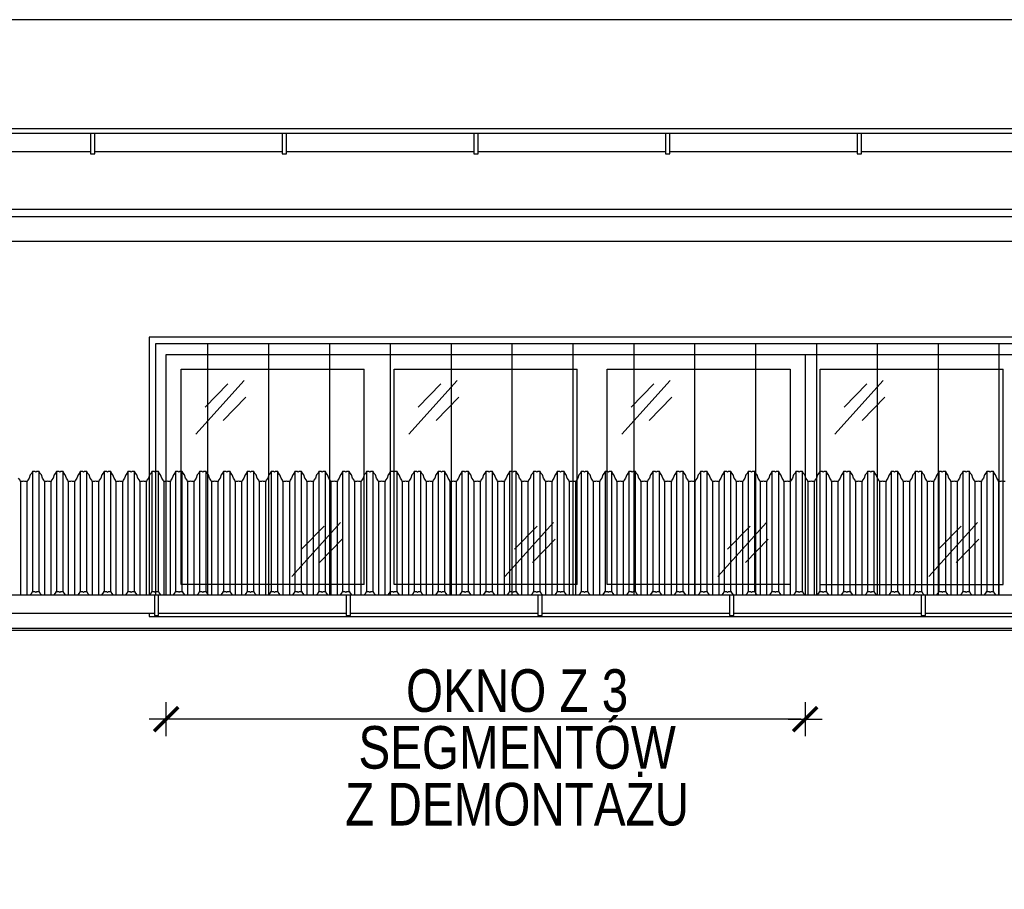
# Model space of a CAD drawing. Header units: millimetres. Extents: x 59331 to 112314, y -16110 to 34390.
# Tile 71 of 198: x 80322 to 80784, y -2291 to -1883. Entities that reach past the tile are written whole.
import ezdxf

# ---------------------------------------------------------------- set-up
doc = ezdxf.new("R2010")
doc.units = ezdxf.units.MM
doc.set_wipeout_variables(frame=1)
doc.layers.get('DEFPOINTS').update_dxf_attribs({"lineweight": 9})
for name, color, linetype in [('_HSA_OPIS', 43, 'Continuous'), ('_HSA_STOLARKA_ZEWNĘTRZNA', 132, 'Continuous'), ('_HSA_WIDOKOWE', 1, 'Continuous'), ('_HSA_WIDOKOWE_CIENKIE', 8, 'Continuous'), ('_HSA_ŚCIANY_CIENKIE', 2, 'Continuous'), ('_HSA_ŚCIANY_DZIAŁOWE', 6, 'Continuous')]:
    doc.layers.add(name, color=color, linetype=linetype)
doc.styles.add('ARIAL_100', font='Arial.ttf', dxfattribs={"width": 0.8, "height": 20})
doc.dimstyles.new('WYM_WEWN_100', dxfattribs={"dimtxt": 20, "dimasz": 2, "dimexe": 10, "dimexo": 0, "dimgap": 4, "dimtad": 1, "dimdec": 1, "dimrnd": 0.1, "dimtxsty": 'ARIAL_100', "dimblk": 'Wym-03', "dimcen": 0, "dimdle": 10, "dimse1": 1, "dimse2": 1, "dimclrt": 256, "dimazin": 2, "dimtfac": 1, "dimtdec": 1, "dimtix": 1, "dimtmove": 2, "dimatfit": 0, "dimfxl": 1, "dimtolj": 1, "dimtzin": 0, "dimarcsym": 0})

# ---------------------------------------------------------------- blocks, each defined once
blk = doc.blocks.new('A$C130780f7')
blk.add_wipeout([(-1200, 0), (-1200, -115), (-600, -115), (-600, 0)])
for p, q in [((-1193, -108), (-1193, -7)), ((-1193, -7), (-1107, -7)), ((-1107, -108), (-1107, -7)), ((-1193, -108), (-1107, -108))]:
    blk.add_line(p, q)
at = {"ltscale": 10}
blk.add_lwpolyline([(-1200, 0), (-600, 0), (-600, -115), (-1200, -115)], close=True, dxfattribs=at)
at = {"layer": '_HSA_WIDOKOWE_CIENKIE', "color": 9}
for points in [[(-1186.13, -37.49), (-1163.33, -12.27)], [(-1181.65, -24.77), (-1171.02, -13.86)], [(-1173.26, -31.01), (-1162.63, -20.1)], [(-1141.95, -104.21), (-1119.14, -78.99)], [(-1137.47, -91.49), (-1126.84, -80.58)], [(-1129.07, -97.73), (-1118.44, -86.82)]]:
    blk.add_lwpolyline(points, dxfattribs=at)
blk.add_wipeout([(-1500, 0), (-1500, -115), (-1200, -115), (-1200, 0)])
for p, q in [((-1407, -108), (-1407, -7)), ((-1393, -108), (-1393, -7)), ((-1307, -108), (-1307, -7)), ((-1293, -108), (-1293, -7))]:
    blk.add_line(p, q)
at = {"ltscale": 10}
blk.add_lwpolyline([(-1500, 0), (-1200, 0), (-1200, -115), (-1500, -115)], close=True, dxfattribs=at)
for points in [[(-1407, -108), (-1493, -108), (-1493, -7), (-1407, -7)], [(-1393, -7), (-1307, -7)], [(-1293, -7), (-1207, -7), (-1207, -108), (-1293, -108)], [(-1307, -108), (-1393, -108)]]:
    blk.add_lwpolyline(points, dxfattribs=at)
at = {"layer": '_HSA_WIDOKOWE_CIENKIE', "color": 9}
for points in [[(-1486.13, -37.49), (-1463.33, -12.27)], [(-1481.65, -24.77), (-1471.02, -13.86)], [(-1386.13, -37.49), (-1363.33, -12.27)], [(-1381.65, -24.77), (-1371.02, -13.86)], [(-1286.13, -37.49), (-1263.33, -12.27)], [(-1281.65, -24.77), (-1271.02, -13.86)], [(-1473.26, -31.01), (-1462.63, -20.1)], [(-1373.26, -31.01), (-1362.63, -20.1)], [(-1273.26, -31.01), (-1262.63, -20.1)], [(-1440.95, -104.21), (-1418.14, -78.99)], [(-1436.47, -91.49), (-1425.84, -80.58)], [(-1340.95, -104.21), (-1318.14, -78.99)], [(-1336.47, -91.49), (-1325.84, -80.58)], [(-1240.95, -104.21), (-1218.14, -78.99)], [(-1236.47, -91.49), (-1225.84, -80.58)], [(-1428.07, -97.73), (-1417.44, -86.82)], [(-1328.07, -97.73), (-1317.44, -86.82)], [(-1228.07, -97.73), (-1217.44, -86.82)]]:
    blk.add_lwpolyline(points, dxfattribs=at)
blk = doc.blocks.new('A$C45100550')
at = {"transparency": 33554687}
h = blk.add_hatch(dxfattribs=at)
h.set_pattern_fill('ANSI31', color=256, scale=9, angle=45)
h.set_pattern_definition([(90, (-1200.25, -128), (-28.575, 0), [])])
h.paths.add_polyline_path([(-3, -3), (-1513, -3), (-1513, -128), (-3, -128)])
for points in [[(0, 0), (-1516, 0), (-1516, -131), (0, -131)], [(-3, -3), (-1513, -3), (-1513, -128), (-3, -128)]]:
    blk.add_lwpolyline(points, close=True)
blk = doc.blocks.new('*U61')
blk.add_wipeout([(0, 8.5), (0, 0), (10264, 0), (10264, 8.5)])
for p, q in [((10264, 8.5), (0, 8.5)), ((10264, 0), (0, 0))]:
    blk.add_line(p, q)
for points in [[(3879.47, -1), (3881.47, -1), (3881.47, 8.5), (3879.47, 8.5)], [(3969.47, -1), (3971.47, -1), (3971.47, 8.5), (3969.47, 8.5)], [(4059.47, -1), (4061.47, -1), (4061.47, 8.5), (4059.47, 8.5)], [(4149.47, -1), (4151.47, -1), (4151.47, 8.5), (4149.47, 8.5)], [(4239.47, -1), (4241.47, -1), (4241.47, 8.5), (4239.47, 8.5)]]:
    blk.add_wipeout(points)
for points in [[(3879.47, -1), (3881.47, -1), (3881.47, 8.5), (3879.47, 8.5)], [(3969.47, -1), (3971.47, -1), (3971.47, 8.5), (3969.47, 8.5)], [(4059.47, -1), (4061.47, -1), (4061.47, 8.5), (4059.47, 8.5)], [(4149.47, -1), (4151.47, -1), (4151.47, 8.5), (4149.47, 8.5)], [(4239.47, -1), (4241.47, -1), (4241.47, 8.5), (4239.47, 8.5)]]:
    blk.add_lwpolyline(points, close=True)
blk = doc.blocks.new('DASZEK')
at = {"color": 7, "true_color": 0xfffffe, "transparency": 33554687}
blk.add_line((4100.81, 63.41), (4100.81, 7.03), dxfattribs=at)
for points in [[(4350.32, 63.41), (4349.21, 63.41), (4348.75, 63.7), (4348.29, 63.41), (4347.18, 63.41), (4346.97, 64.11), (4346.28, 65.07), (4345.75, 66.6), (4345.07, 67.44), (4344.72, 68.18), (4343.61, 68.18), (4343.15, 67.88), (4342.69, 68.18), (4341.58, 68.18), (4341.23, 67.44), (4340.55, 66.6), (4340.02, 65.07), (4339.33, 64.11), (4339.12, 63.41), (4338.01, 63.41), (4337.55, 63.7), (4337.09, 63.41), (4335.98, 63.41), (4335.77, 64.11), (4335.08, 65.07), (4334.55, 66.6), (4333.87, 67.44), (4333.52, 68.18), (4332.41, 68.18), (4331.95, 67.88), (4331.49, 68.18), (4330.38, 68.18), (4330.03, 67.44), (4329.35, 66.6), (4328.82, 65.07), (4328.13, 64.11), (4327.92, 63.41), (4326.81, 63.41), (4326.35, 63.7), (4325.89, 63.41), (4324.78, 63.41), (4324.57, 64.11), (4323.88, 65.07), (4323.35, 66.6), (4322.67, 67.44), (4322.32, 68.18), (4321.21, 68.18), (4320.75, 67.88), (4320.29, 68.18), (4319.18, 68.18), (4318.83, 67.44), (4318.15, 66.6), (4317.62, 65.07), (4316.93, 64.11), (4316.73, 63.41), (4315.61, 63.41), (4315.15, 63.7), (4314.7, 63.41), (4313.58, 63.41), (4313.37, 64.11), (4312.68, 65.07), (4312.16, 66.6), (4311.48, 67.44), (4311.13, 68.18), (4310.01, 68.18), (4309.55, 67.88), (4309.1, 68.18), (4307.98, 68.18), (4307.63, 67.44), (4306.95, 66.6), (4306.42, 65.07), (4305.73, 64.11), (4305.53, 63.41), (4304.41, 63.41), (4303.96, 63.7), (4303.5, 63.41), (4302.38, 63.41), (4302.18, 64.11), (4301.49, 65.07), (4300.96, 66.6), (4300.28, 67.44), (4299.93, 68.18), (4298.81, 68.18), (4298.36, 67.88), (4297.9, 68.18), (4296.78, 68.18), (4296.43, 67.44), (4295.75, 66.6), (4295.23, 65.07), (4294.54, 64.11), (4294.33, 63.41), (4293.21, 63.41), (4292.76, 63.7), (4292.3, 63.41), (4291.18, 63.41), (4290.98, 64.11), (4290.29, 65.07), (4289.76, 66.6), (4289.08, 67.44), (4288.73, 68.18), (4287.62, 68.18), (4287.16, 67.88), (4286.7, 68.18), (4285.59, 68.18), (4285.24, 67.44), (4284.56, 66.6), (4284.03, 65.07), (4283.34, 64.11), (4283.13, 63.41), (4282.02, 63.41), (4281.56, 63.7), (4281.1, 63.41), (4279.99, 63.41), (4279.78, 64.11), (4279.09, 65.07), (4278.56, 66.6), (4277.88, 67.44), (4277.53, 68.18), (4276.42, 68.18), (4275.96, 67.88), (4275.5, 68.18), (4274.39, 68.18), (4274.04, 67.44), (4273.36, 66.6), (4272.83, 65.07), (4272.14, 64.11), (4271.93, 63.41), (4270.82, 63.41), (4270.36, 63.7), (4269.9, 63.41), (4268.79, 63.41), (4268.58, 64.11), (4267.89, 65.07), (4267.36, 66.6), (4266.68, 67.44), (4266.33, 68.18), (4265.22, 68.18), (4264.76, 67.88), (4264.3, 68.18), (4263.19, 68.18), (4262.84, 67.44), (4262.16, 66.6), (4261.63, 65.07), (4260.94, 64.11), (4260.73, 63.41), (4259.62, 63.41), (4259.16, 63.7), (4258.7, 63.41), (4257.59, 63.41), (4257.38, 64.11), (4256.69, 65.07), (4256.16, 66.6), (4255.48, 67.44), (4255.13, 68.18), (4254.02, 68.18), (4253.56, 67.88), (4253.1, 68.18), (4251.99, 68.18), (4251.64, 67.44), (4250.96, 66.6), (4250.43, 65.07), (4249.74, 64.11), (4249.54, 63.41), (4248.42, 63.41), (4247.96, 63.7), (4247.51, 63.41), (4246.39, 63.41), (4246.18, 64.11), (4245.49, 65.07), (4244.97, 66.6), (4244.29, 67.44), (4243.94, 68.18), (4242.82, 68.18), (4242.36, 67.88), (4241.91, 68.18), (4240.79, 68.18), (4240.44, 67.44), (4239.76, 66.6), (4239.23, 65.07), (4238.54, 64.11), (4238.34, 63.41), (4237.22, 63.41), (4236.77, 63.7), (4236.31, 63.41), (4235.19, 63.41), (4234.99, 64.11), (4234.3, 65.07), (4233.77, 66.6), (4233.09, 67.44), (4232.74, 68.18), (4231.62, 68.18), (4231.17, 67.88), (4230.71, 68.18), (4229.59, 68.18), (4229.24, 67.44), (4228.56, 66.6), (4228.04, 65.07), (4227.35, 64.11), (4227.14, 63.41), (4226.02, 63.41), (4225.57, 63.7), (4225.11, 63.41), (4223.99, 63.41), (4223.79, 64.11), (4223.1, 65.07), (4222.57, 66.6), (4221.89, 67.44), (4221.54, 68.18), (4220.43, 68.18), (4219.97, 67.88), (4219.51, 68.18), (4218.4, 68.18), (4218.05, 67.44), (4217.37, 66.6), (4216.84, 65.07), (4216.15, 64.11), (4215.94, 63.41), (4214.83, 63.41), (4214.37, 63.7), (4213.91, 63.41), (4212.8, 63.41), (4212.59, 64.11), (4211.9, 65.07), (4211.37, 66.6), (4210.69, 67.44), (4210.34, 68.18), (4209.23, 68.18), (4208.77, 67.88), (4208.31, 68.18), (4207.2, 68.18), (4206.85, 67.44), (4206.17, 66.6), (4205.64, 65.07), (4204.95, 64.11), (4204.74, 63.41), (4203.63, 63.41), (4203.17, 63.7), (4202.71, 63.41), (4201.6, 63.41), (4201.39, 64.11), (4200.7, 65.07), (4200.17, 66.6), (4199.49, 67.44), (4199.14, 68.18), (4198.03, 68.18), (4197.57, 67.88), (4197.11, 68.18), (4196, 68.18), (4195.65, 67.44), (4194.97, 66.6), (4194.44, 65.07), (4193.75, 64.11), (4193.54, 63.41), (4192.43, 63.41), (4191.97, 63.7), (4191.51, 63.41), (4190.4, 63.41), (4190.19, 64.11), (4189.5, 65.07), (4188.97, 66.6), (4188.29, 67.44), (4187.94, 68.18), (4186.83, 68.18), (4186.37, 67.88), (4185.91, 68.18), (4184.8, 68.18), (4184.45, 67.44), (4183.77, 66.6), (4183.24, 65.07), (4182.55, 64.11), (4182.35, 63.41), (4181.23, 63.41), (4180.77, 63.7), (4180.32, 63.41), (4179.2, 63.41), (4178.99, 64.11), (4178.3, 65.07), (4177.78, 66.6), (4177.1, 67.44), (4176.75, 68.18), (4175.63, 68.18), (4175.17, 67.88), (4174.72, 68.18), (4173.6, 68.18), (4173.25, 67.44), (4172.57, 66.6), (4172.04, 65.07), (4171.35, 64.11), (4171.15, 63.41), (4170.03, 63.41), (4169.58, 63.7), (4169.12, 63.41), (4168, 63.41), (4167.8, 64.11), (4167.11, 65.07), (4166.58, 66.6), (4165.9, 67.44), (4165.55, 68.18), (4164.43, 68.18), (4163.98, 67.88), (4163.52, 68.18), (4162.4, 68.18), (4162.05, 67.44), (4161.37, 66.6), (4160.85, 65.07), (4160.16, 64.11), (4159.95, 63.41), (4158.83, 63.41), (4158.38, 63.7), (4157.92, 63.41), (4156.8, 63.41), (4156.6, 64.11), (4155.91, 65.07), (4155.38, 66.6), (4154.7, 67.44), (4154.35, 68.18), (4153.24, 68.18), (4152.78, 67.88), (4152.32, 68.18), (4151.21, 68.18), (4150.86, 67.44), (4150.18, 66.6), (4149.65, 65.07), (4148.96, 64.11), (4148.75, 63.41), (4147.64, 63.41), (4147.18, 63.7), (4146.72, 63.41), (4145.61, 63.41), (4145.4, 64.11), (4144.71, 65.07), (4144.18, 66.6), (4143.5, 67.44), (4143.15, 68.18), (4142.04, 68.18), (4141.58, 67.88), (4141.12, 68.18), (4140.01, 68.18), (4139.66, 67.44), (4138.98, 66.6), (4138.45, 65.07), (4137.76, 64.11), (4137.55, 63.41), (4136.44, 63.41), (4135.98, 63.7), (4135.52, 63.41), (4134.41, 63.41), (4134.2, 64.11), (4133.51, 65.07), (4132.98, 66.6), (4132.3, 67.44), (4131.95, 68.18), (4130.84, 68.18), (4130.38, 67.88), (4129.92, 68.18), (4128.81, 68.18), (4128.46, 67.44), (4127.78, 66.6), (4127.25, 65.07), (4126.56, 64.11), (4126.35, 63.41), (4125.24, 63.41), (4124.78, 63.7), (4124.32, 63.41), (4123.21, 63.41), (4123, 64.11), (4122.31, 65.07), (4121.78, 66.6), (4121.1, 67.44), (4120.75, 68.18), (4119.64, 68.18), (4119.18, 67.88), (4118.72, 68.18), (4117.61, 68.18), (4117.26, 67.44), (4116.58, 66.6), (4116.05, 65.07), (4115.36, 64.11), (4115.16, 63.41), (4114.04, 63.41), (4113.58, 63.7), (4113.13, 63.41), (4112.01, 63.41), (4111.8, 64.11), (4111.11, 65.07), (4110.59, 66.6), (4109.91, 67.44), (4109.56, 68.18), (4108.44, 68.18), (4107.98, 67.88), (4107.53, 68.18), (4106.41, 68.18), (4106.06, 67.44), (4105.38, 66.6), (4104.85, 65.07), (4104.16, 64.11), (4103.96, 63.41), (4102.84, 63.41), (4102.39, 63.7), (4101.93, 63.41), (4100.81, 63.41), (4100.61, 64.11), (4099.92, 65.07), (4099.39, 66.6), (4098.71, 67.44), (4098.36, 68.18), (4097.24, 68.18), (4096.79, 67.88), (4096.33, 68.18), (4095.21, 68.18), (4094.86, 67.44), (4094.18, 66.6), (4093.66, 65.07), (4092.97, 64.11), (4092.76, 63.41), (4091.64, 63.41), (4091.19, 63.7), (4090.73, 63.41), (4089.61, 63.41), (4089.41, 64.11), (4088.72, 65.07), (4088.19, 66.6), (4087.51, 67.44), (4087.16, 68.18), (4086.05, 68.18), (4085.59, 67.88), (4085.13, 68.18), (4084.02, 68.18), (4083.67, 67.44), (4082.99, 66.6), (4082.46, 65.07), (4081.77, 64.11), (4081.56, 63.41), (4080.45, 63.41), (4079.99, 63.7), (4079.53, 63.41), (4078.42, 63.41), (4078.21, 64.11), (4077.52, 65.07), (4076.99, 66.6), (4076.31, 67.44), (4075.96, 68.18), (4074.85, 68.18), (4074.39, 67.88), (4073.93, 68.18), (4072.82, 68.18), (4072.47, 67.44), (4071.79, 66.6), (4071.26, 65.07), (4070.57, 64.11), (4070.36, 63.41), (4069.25, 63.41), (4068.79, 63.7), (4068.33, 63.41), (4067.22, 63.41), (4067.01, 64.11), (4066.32, 65.07), (4065.79, 66.6), (4065.11, 67.44), (4064.76, 68.18), (4063.65, 68.18), (4063.19, 67.88), (4062.73, 68.18), (4061.62, 68.18), (4061.27, 67.44), (4060.59, 66.6), (4060.06, 65.07), (4059.37, 64.11), (4059.16, 63.41), (4058.05, 63.41), (4057.59, 63.7), (4057.13, 63.41), (4056.02, 63.41), (4055.81, 64.11), (4055.12, 65.07), (4054.59, 66.6), (4053.91, 67.44), (4053.56, 68.18), (4052.45, 68.18), (4051.99, 67.88), (4051.53, 68.18), (4050.42, 68.18), (4050.07, 67.44), (4049.39, 66.6), (4048.86, 65.07), (4048.17, 64.11), (4047.97, 63.41), (4046.85, 63.41), (4046.39, 63.7), (4045.94, 63.41), (4044.82, 63.41), (4044.61, 64.11), (4043.92, 65.07), (4043.4, 66.6), (4042.72, 67.44), (4042.37, 68.18), (4041.25, 68.18), (4040.79, 67.88), (4040.34, 68.18), (4039.22, 68.18), (4038.87, 67.44), (4038.19, 66.6), (4037.66, 65.07), (4036.97, 64.11), (4036.77, 63.41), (4035.65, 63.41), (4035.2, 63.7), (4034.74, 63.41), (4033.62, 63.41), (4033.42, 64.11), (4032.73, 65.07), (4032.2, 66.6), (4031.52, 67.44), (4031.17, 68.18), (4030.05, 68.18), (4029.6, 67.88), (4029.14, 68.18), (4028.02, 68.18), (4027.67, 67.44), (4026.99, 66.6), (4026.47, 65.07), (4025.78, 64.11), (4025.57, 63.41), (4024.46, 63.41), (4024, 63.7), (4023.54, 63.41), (4022.42, 63.41), (4022.22, 64.11), (4021.53, 65.07), (4021, 66.6), (4020.32, 67.44), (4019.97, 68.18), (4018.86, 68.18), (4018.4, 67.88), (4017.94, 68.18), (4016.83, 68.18), (4016.48, 67.44), (4015.8, 66.6), (4015.27, 65.07), (4014.58, 64.11), (4014.37, 63.41), (4013.26, 63.41), (4012.8, 63.7), (4012.34, 63.41), (4011.23, 63.41), (4011.02, 64.11), (4010.33, 65.07), (4009.8, 66.6), (4009.12, 67.44), (4008.77, 68.18), (4007.66, 68.18), (4007.2, 67.88), (4006.74, 68.18), (4005.63, 68.18), (4005.28, 67.44), (4004.6, 66.6), (4004.07, 65.07), (4003.38, 64.11), (4003.17, 63.41), (4002.06, 63.41), (4001.6, 63.7), (4001.14, 63.41), (4000.03, 63.41), (3999.82, 64.11), (3999.13, 65.07), (3998.6, 66.6), (3997.92, 67.44), (3997.57, 68.18), (3996.46, 68.18), (3996, 67.88), (3995.54, 68.18), (3994.43, 68.18), (3994.08, 67.44), (3993.4, 66.6), (3992.87, 65.07), (3992.18, 64.11), (3991.97, 63.41), (3990.86, 63.41), (3990.4, 63.7), (3989.94, 63.41), (3988.83, 63.41), (3988.62, 64.11), (3987.93, 65.07), (3987.4, 66.6), (3986.72, 67.44), (3986.37, 68.18), (3985.26, 68.18), (3984.8, 67.88), (3984.34, 68.18), (3983.23, 68.18), (3982.88, 67.44), (3982.2, 66.6), (3981.67, 65.07), (3980.98, 64.11), (3980.78, 63.41), (3979.66, 63.41), (3979.2, 63.7), (3978.75, 63.41), (3977.63, 63.41), (3977.42, 64.11), (3976.73, 65.07), (3976.21, 66.6), (3975.53, 67.44), (3975.18, 68.18), (3974.06, 68.18), (3973.6, 67.88), (3973.15, 68.18), (3972.03, 68.18), (3971.68, 67.44), (3971, 66.6), (3970.47, 65.07), (3969.78, 64.11), (3969.58, 63.41), (3968.46, 63.41), (3968.01, 63.7), (3967.55, 63.41), (3966.43, 63.41), (3966.23, 64.11), (3965.54, 65.07), (3965.01, 66.6), (3964.33, 67.44), (3963.98, 68.18), (3962.86, 68.18), (3962.41, 67.88), (3961.95, 68.18), (3960.83, 68.18), (3960.48, 67.44), (3959.8, 66.6), (3959.28, 65.07), (3958.59, 64.11), (3958.38, 63.41), (3957.27, 63.41), (3956.81, 63.7), (3956.35, 63.41), (3955.23, 63.41), (3955.03, 64.11), (3954.34, 65.07), (3953.81, 66.6), (3953.13, 67.44), (3952.78, 68.18), (3951.67, 68.18), (3951.21, 67.88), (3950.75, 68.18), (3949.64, 68.18), (3949.29, 67.44), (3948.61, 66.6), (3948.08, 65.07), (3947.39, 64.11), (3947.18, 63.41), (3946.07, 63.41), (3945.61, 63.7), (3945.15, 63.41), (3944.04, 63.41), (3943.83, 64.11), (3943.14, 65.07), (3942.61, 66.6), (3941.93, 67.44), (3941.58, 68.18), (3940.47, 68.18), (3940.01, 67.88), (3939.55, 68.18), (3938.44, 68.18), (3938.09, 67.44), (3937.41, 66.6), (3936.88, 65.07), (3936.19, 64.11), (3935.98, 63.41), (3934.87, 63.41), (3934.41, 63.7), (3933.95, 63.41), (3932.84, 63.41), (3932.63, 64.11), (3931.94, 65.07), (3931.41, 66.6), (3930.73, 67.44), (3930.38, 68.18), (3929.27, 68.18), (3928.81, 67.88), (3928.35, 68.18), (3927.24, 68.18), (3926.89, 67.44), (3926.21, 66.6), (3925.68, 65.07), (3924.99, 64.11), (3924.78, 63.41), (3923.67, 63.41), (3923.21, 63.7), (3922.75, 63.41), (3921.64, 63.41), (3921.43, 64.11), (3920.74, 65.07), (3920.21, 66.6), (3919.53, 67.44), (3919.18, 68.18), (3918.07, 68.18), (3917.61, 67.88), (3917.15, 68.18), (3916.04, 68.18), (3915.69, 67.44), (3915.01, 66.6), (3914.48, 65.07), (3913.79, 64.11), (3913.59, 63.41), (3912.47, 63.41), (3912.01, 63.7), (3911.56, 63.41), (3910.44, 63.41), (3910.23, 64.11), (3909.54, 65.07), (3909.02, 66.6), (3908.34, 67.44), (3907.99, 68.18), (3906.87, 68.18), (3906.41, 67.88), (3905.96, 68.18), (3904.84, 68.18), (3904.49, 67.44), (3903.81, 66.6), (3903.28, 65.07), (3902.59, 64.11), (3902.39, 63.41), (3901.27, 63.41), (3900.82, 63.7), (3900.36, 63.41), (3899.24, 63.41), (3899.04, 64.11), (3898.35, 65.07), (3897.82, 66.6), (3897.14, 67.44), (3896.79, 68.18), (3895.67, 68.18), (3895.22, 67.88), (3894.76, 68.18), (3893.64, 68.18), (3893.29, 67.44), (3892.61, 66.6), (3892.09, 65.07), (3891.4, 64.11), (3891.19, 63.41), (3890.08, 63.41), (3889.62, 63.7), (3889.16, 63.41), (3888.04, 63.41), (3887.84, 64.11), (3887.15, 65.07)], [(3887.15, 8.69), (3887.84, 7.73), (3888.04, 7.03), (3889.16, 7.03), (3889.62, 7.32), (3890.08, 7.03), (3891.19, 7.03), (3891.4, 7.73), (3892.09, 8.69), (3892.61, 10.22), (3893.29, 11.06), (3893.64, 11.8), (3894.76, 11.8), (3895.22, 11.5), (3895.67, 11.8), (3896.79, 11.8), (3897.14, 11.06), (3897.82, 10.22), (3898.35, 8.69), (3899.04, 7.73), (3899.24, 7.03), (3900.36, 7.03), (3900.82, 7.32), (3901.27, 7.03), (3902.39, 7.03), (3902.59, 7.73), (3903.28, 8.69), (3903.81, 10.22), (3904.49, 11.06), (3904.84, 11.8), (3905.96, 11.8), (3906.41, 11.5), (3906.87, 11.8), (3907.99, 11.8), (3908.34, 11.06), (3909.02, 10.22), (3909.54, 8.69), (3910.23, 7.73), (3910.44, 7.03), (3911.56, 7.03), (3912.01, 7.32), (3912.47, 7.03), (3913.59, 7.03), (3913.79, 7.73), (3914.48, 8.69), (3915.01, 10.22), (3915.69, 11.06), (3916.04, 11.8), (3917.15, 11.8), (3917.61, 11.5), (3918.07, 11.8), (3919.18, 11.8), (3919.53, 11.06), (3920.21, 10.22), (3920.74, 8.69), (3921.43, 7.73), (3921.64, 7.03), (3922.75, 7.03), (3923.21, 7.32), (3923.67, 7.03), (3924.78, 7.03), (3924.99, 7.73), (3925.68, 8.69), (3926.21, 10.22), (3926.89, 11.06), (3927.24, 11.8), (3928.35, 11.8), (3928.81, 11.5), (3929.27, 11.8), (3930.38, 11.8), (3930.73, 11.06), (3931.41, 10.22), (3931.94, 8.69), (3932.63, 7.73), (3932.84, 7.03), (3933.95, 7.03), (3934.41, 7.32), (3934.87, 7.03), (3935.98, 7.03), (3936.19, 7.73), (3936.88, 8.69), (3937.41, 10.22), (3938.09, 11.06), (3938.44, 11.8), (3939.55, 11.8), (3940.01, 11.5), (3940.47, 11.8), (3941.58, 11.8), (3941.93, 11.06), (3942.61, 10.22), (3943.14, 8.69), (3943.83, 7.73), (3944.04, 7.03), (3945.15, 7.03), (3945.61, 7.32), (3946.07, 7.03), (3947.18, 7.03), (3947.39, 7.73), (3948.08, 8.69), (3948.61, 10.22), (3949.29, 11.06), (3949.64, 11.8), (3950.75, 11.8), (3951.21, 11.5), (3951.67, 11.8), (3952.78, 11.8), (3953.13, 11.06), (3953.81, 10.22), (3954.34, 8.69), (3955.03, 7.73), (3955.23, 7.03), (3956.35, 7.03), (3956.81, 7.32), (3957.27, 7.03), (3958.38, 7.03), (3958.59, 7.73), (3959.28, 8.69), (3959.8, 10.22), (3960.48, 11.06), (3960.83, 11.8), (3961.95, 11.8), (3962.41, 11.5), (3962.86, 11.8), (3963.98, 11.8), (3964.33, 11.06), (3965.01, 10.22), (3965.54, 8.69), (3966.23, 7.73), (3966.43, 7.03), (3967.55, 7.03), (3968.01, 7.32), (3968.46, 7.03), (3969.58, 7.03), (3969.78, 7.73), (3970.47, 8.69), (3971, 10.22), (3971.68, 11.06), (3972.03, 11.8), (3973.15, 11.8), (3973.6, 11.5), (3974.06, 11.8), (3975.18, 11.8), (3975.53, 11.06), (3976.21, 10.22), (3976.73, 8.69), (3977.42, 7.73), (3977.63, 7.03), (3978.75, 7.03), (3979.2, 7.32), (3979.66, 7.03), (3980.78, 7.03), (3980.98, 7.73), (3981.67, 8.69), (3982.2, 10.22), (3982.88, 11.06), (3983.23, 11.8), (3984.34, 11.8), (3984.8, 11.5), (3985.26, 11.8), (3986.37, 11.8), (3986.72, 11.06), (3987.4, 10.22), (3987.93, 8.69), (3988.62, 7.73), (3988.83, 7.03), (3989.94, 7.03), (3990.4, 7.32), (3990.86, 7.03), (3991.97, 7.03), (3992.18, 7.73), (3992.87, 8.69), (3993.4, 10.22), (3994.08, 11.06), (3994.43, 11.8), (3995.54, 11.8), (3996, 11.5), (3996.46, 11.8), (3997.57, 11.8), (3997.92, 11.06), (3998.6, 10.22), (3999.13, 8.69), (3999.82, 7.73), (4000.03, 7.03), (4001.14, 7.03), (4001.6, 7.32), (4002.06, 7.03), (4003.17, 7.03), (4003.38, 7.73), (4004.07, 8.69), (4004.6, 10.22), (4005.28, 11.06), (4005.63, 11.8), (4006.74, 11.8), (4007.2, 11.5), (4007.66, 11.8), (4008.77, 11.8), (4009.12, 11.06), (4009.8, 10.22), (4010.33, 8.69), (4011.02, 7.73), (4011.23, 7.03), (4012.34, 7.03), (4012.8, 7.32), (4013.26, 7.03), (4014.37, 7.03), (4014.58, 7.73), (4015.27, 8.69), (4015.8, 10.22), (4016.48, 11.06), (4016.83, 11.8), (4017.94, 11.8), (4018.4, 11.5), (4018.86, 11.8), (4019.97, 11.8), (4020.32, 11.06), (4021, 10.22), (4021.53, 8.69), (4022.22, 7.73), (4022.42, 7.03), (4023.54, 7.03), (4024, 7.32), (4024.46, 7.03), (4025.57, 7.03), (4025.78, 7.73), (4026.47, 8.69), (4026.99, 10.22), (4027.67, 11.06), (4028.02, 11.8), (4029.14, 11.8), (4029.6, 11.5), (4030.05, 11.8), (4031.17, 11.8), (4031.52, 11.06), (4032.2, 10.22), (4032.73, 8.69), (4033.42, 7.73), (4033.62, 7.03), (4034.74, 7.03), (4035.2, 7.32), (4035.65, 7.03), (4036.77, 7.03), (4036.97, 7.73), (4037.66, 8.69), (4038.19, 10.22), (4038.87, 11.06), (4039.22, 11.8), (4040.34, 11.8), (4040.79, 11.5), (4041.25, 11.8), (4042.37, 11.8), (4042.72, 11.06), (4043.4, 10.22), (4043.92, 8.69), (4044.61, 7.73), (4044.82, 7.03), (4045.94, 7.03), (4046.39, 7.32), (4046.85, 7.03), (4047.97, 7.03), (4048.17, 7.73), (4048.86, 8.69), (4049.39, 10.22), (4050.07, 11.06), (4050.42, 11.8), (4051.53, 11.8), (4051.99, 11.5), (4052.45, 11.8), (4053.56, 11.8), (4053.91, 11.06), (4054.59, 10.22), (4055.12, 8.69), (4055.81, 7.73), (4056.02, 7.03), (4057.13, 7.03), (4057.59, 7.32), (4058.05, 7.03), (4059.16, 7.03), (4059.37, 7.73), (4060.06, 8.69), (4060.59, 10.22), (4061.27, 11.06), (4061.62, 11.8), (4062.73, 11.8), (4063.19, 11.5), (4063.65, 11.8), (4064.76, 11.8), (4065.11, 11.06), (4065.79, 10.22), (4066.32, 8.69), (4067.01, 7.73), (4067.22, 7.03), (4068.33, 7.03), (4068.79, 7.32), (4069.25, 7.03), (4070.36, 7.03), (4070.57, 7.73), (4071.26, 8.69), (4071.79, 10.22), (4072.47, 11.06), (4072.82, 11.8), (4073.93, 11.8), (4074.39, 11.5), (4074.85, 11.8), (4075.96, 11.8), (4076.31, 11.06), (4076.99, 10.22), (4077.52, 8.69), (4078.21, 7.73), (4078.42, 7.03), (4079.53, 7.03), (4079.99, 7.32), (4080.45, 7.03), (4081.56, 7.03), (4081.77, 7.73), (4082.46, 8.69), (4082.99, 10.22), (4083.67, 11.06), (4084.02, 11.8), (4085.13, 11.8), (4085.59, 11.5), (4086.05, 11.8), (4087.16, 11.8), (4087.51, 11.06), (4088.19, 10.22), (4088.72, 8.69), (4089.41, 7.73), (4089.61, 7.03), (4090.73, 7.03), (4091.19, 7.32), (4091.64, 7.03), (4092.76, 7.03), (4092.97, 7.73), (4093.66, 8.69), (4094.18, 10.22), (4094.86, 11.06), (4095.21, 11.8), (4096.33, 11.8), (4096.79, 11.5), (4097.24, 11.8), (4098.36, 11.8), (4098.71, 11.06), (4099.39, 10.22), (4099.92, 8.69), (4100.61, 7.73), (4100.81, 7.03), (4101.93, 7.03), (4102.39, 7.32), (4102.84, 7.03), (4103.96, 7.03), (4104.16, 7.73), (4104.85, 8.69), (4105.38, 10.22), (4106.06, 11.06), (4106.41, 11.8), (4107.53, 11.8), (4107.98, 11.5), (4108.44, 11.8), (4109.56, 11.8), (4109.91, 11.06), (4110.59, 10.22), (4111.11, 8.69), (4111.8, 7.73), (4112.01, 7.03), (4113.13, 7.03), (4113.58, 7.32), (4114.04, 7.03), (4115.16, 7.03), (4115.36, 7.73), (4116.05, 8.69), (4116.58, 10.22), (4117.26, 11.06), (4117.61, 11.8), (4118.72, 11.8), (4119.18, 11.5), (4119.64, 11.8), (4120.75, 11.8), (4121.1, 11.06), (4121.78, 10.22), (4122.31, 8.69), (4123, 7.73), (4123.21, 7.03), (4124.32, 7.03), (4124.78, 7.32), (4125.24, 7.03), (4126.35, 7.03), (4126.56, 7.73), (4127.25, 8.69), (4127.78, 10.22), (4128.46, 11.06), (4128.81, 11.8), (4129.92, 11.8), (4130.38, 11.5), (4130.84, 11.8), (4131.95, 11.8), (4132.3, 11.06), (4132.98, 10.22), (4133.51, 8.69), (4134.2, 7.73), (4134.41, 7.03), (4135.52, 7.03), (4135.98, 7.32), (4136.44, 7.03), (4137.55, 7.03), (4137.76, 7.73), (4138.45, 8.69), (4138.98, 10.22), (4139.66, 11.06), (4140.01, 11.8), (4141.12, 11.8), (4141.58, 11.5), (4142.04, 11.8), (4143.15, 11.8), (4143.5, 11.06), (4144.18, 10.22), (4144.71, 8.69), (4145.4, 7.73), (4145.61, 7.03), (4146.72, 7.03), (4147.18, 7.32), (4147.64, 7.03), (4148.75, 7.03), (4148.96, 7.73), (4149.65, 8.69), (4150.18, 10.22), (4150.86, 11.06), (4151.21, 11.8), (4152.32, 11.8), (4152.78, 11.5), (4153.24, 11.8), (4154.35, 11.8), (4154.7, 11.06), (4155.38, 10.22), (4155.91, 8.69), (4156.6, 7.73), (4156.8, 7.03), (4157.92, 7.03), (4158.38, 7.32), (4158.83, 7.03), (4159.95, 7.03), (4160.16, 7.73), (4160.85, 8.69), (4161.37, 10.22), (4162.05, 11.06), (4162.4, 11.8), (4163.52, 11.8), (4163.98, 11.5), (4164.43, 11.8), (4165.55, 11.8), (4165.9, 11.06), (4166.58, 10.22), (4167.11, 8.69), (4167.8, 7.73), (4168, 7.03), (4169.12, 7.03), (4169.58, 7.32), (4170.03, 7.03), (4171.15, 7.03), (4171.35, 7.73), (4172.04, 8.69), (4172.57, 10.22), (4173.25, 11.06), (4173.6, 11.8), (4174.72, 11.8), (4175.17, 11.5), (4175.63, 11.8), (4176.75, 11.8), (4177.1, 11.06), (4177.78, 10.22), (4178.3, 8.69), (4178.99, 7.73), (4179.2, 7.03), (4180.32, 7.03), (4180.77, 7.32), (4181.23, 7.03), (4182.35, 7.03), (4182.55, 7.73), (4183.24, 8.69), (4183.77, 10.22), (4184.45, 11.06), (4184.8, 11.8), (4185.91, 11.8), (4186.37, 11.5), (4186.83, 11.8), (4187.94, 11.8), (4188.29, 11.06), (4188.97, 10.22), (4189.5, 8.69), (4190.19, 7.73), (4190.4, 7.03), (4191.51, 7.03), (4191.97, 7.32), (4192.43, 7.03), (4193.54, 7.03), (4193.75, 7.73), (4194.44, 8.69), (4194.97, 10.22), (4195.65, 11.06), (4196, 11.8), (4197.11, 11.8), (4197.57, 11.5), (4198.03, 11.8), (4199.14, 11.8), (4199.49, 11.06), (4200.17, 10.22), (4200.7, 8.69), (4201.39, 7.73), (4201.6, 7.03), (4202.71, 7.03), (4203.17, 7.32), (4203.63, 7.03), (4204.74, 7.03), (4204.95, 7.73), (4205.64, 8.69), (4206.17, 10.22), (4206.85, 11.06), (4207.2, 11.8), (4208.31, 11.8), (4208.77, 11.5), (4209.23, 11.8), (4210.34, 11.8), (4210.69, 11.06), (4211.37, 10.22), (4211.9, 8.69), (4212.59, 7.73), (4212.8, 7.03), (4213.91, 7.03), (4214.37, 7.32), (4214.83, 7.03), (4215.94, 7.03), (4216.15, 7.73), (4216.84, 8.69), (4217.37, 10.22), (4218.05, 11.06), (4218.4, 11.8), (4219.51, 11.8), (4219.97, 11.5), (4220.43, 11.8), (4221.54, 11.8), (4221.89, 11.06), (4222.57, 10.22), (4223.1, 8.69), (4223.79, 7.73), (4223.99, 7.03), (4225.11, 7.03), (4225.57, 7.32), (4226.02, 7.03), (4227.14, 7.03), (4227.35, 7.73), (4228.04, 8.69), (4228.56, 10.22), (4229.24, 11.06), (4229.59, 11.8), (4230.71, 11.8), (4231.17, 11.5), (4231.62, 11.8), (4232.74, 11.8), (4233.09, 11.06), (4233.77, 10.22), (4234.3, 8.69), (4234.99, 7.73), (4235.19, 7.03), (4236.31, 7.03), (4236.77, 7.32), (4237.22, 7.03), (4238.34, 7.03), (4238.54, 7.73), (4239.23, 8.69), (4239.76, 10.22), (4240.44, 11.06), (4240.79, 11.8), (4241.91, 11.8), (4242.36, 11.5), (4242.82, 11.8), (4243.94, 11.8), (4244.29, 11.06), (4244.97, 10.22), (4245.49, 8.69), (4246.18, 7.73), (4246.39, 7.03), (4247.51, 7.03), (4247.96, 7.32), (4248.42, 7.03), (4249.54, 7.03), (4249.74, 7.73), (4250.43, 8.69), (4250.96, 10.22), (4251.64, 11.06), (4251.99, 11.8), (4253.1, 11.8), (4253.56, 11.5), (4254.02, 11.8), (4255.13, 11.8), (4255.48, 11.06), (4256.16, 10.22), (4256.69, 8.69), (4257.38, 7.73), (4257.59, 7.03), (4258.7, 7.03), (4259.16, 7.32), (4259.62, 7.03), (4260.73, 7.03), (4260.94, 7.73), (4261.63, 8.69), (4262.16, 10.22), (4262.84, 11.06), (4263.19, 11.8), (4264.3, 11.8), (4264.76, 11.5), (4265.22, 11.8), (4266.33, 11.8), (4266.68, 11.06), (4267.36, 10.22), (4267.89, 8.69), (4268.58, 7.73), (4268.79, 7.03), (4269.9, 7.03), (4270.36, 7.32), (4270.82, 7.03), (4271.93, 7.03), (4272.14, 7.73), (4272.83, 8.69), (4273.36, 10.22), (4274.04, 11.06), (4274.39, 11.8), (4275.5, 11.8), (4275.96, 11.5), (4276.42, 11.8), (4277.53, 11.8), (4277.88, 11.06), (4278.56, 10.22), (4279.09, 8.69), (4279.78, 7.73), (4279.99, 7.03), (4281.1, 7.03), (4281.56, 7.32), (4282.02, 7.03), (4283.13, 7.03), (4283.34, 7.73), (4284.03, 8.69), (4284.56, 10.22), (4285.24, 11.06), (4285.59, 11.8), (4286.7, 11.8), (4287.16, 11.5), (4287.62, 11.8), (4288.73, 11.8), (4289.08, 11.06), (4289.76, 10.22), (4290.29, 8.69), (4290.98, 7.73), (4291.18, 7.03), (4292.3, 7.03), (4292.76, 7.32), (4293.21, 7.03), (4294.33, 7.03), (4294.54, 7.73), (4295.23, 8.69), (4295.75, 10.22), (4296.43, 11.06), (4296.78, 11.8), (4297.9, 11.8), (4298.36, 11.5), (4298.81, 11.8), (4299.93, 11.8), (4300.28, 11.06), (4300.96, 10.22), (4301.49, 8.69), (4302.18, 7.73), (4302.38, 7.03), (4303.5, 7.03), (4303.96, 7.32), (4304.41, 7.03), (4305.53, 7.03), (4305.73, 7.73), (4306.42, 8.69), (4306.95, 10.22), (4307.63, 11.06), (4307.98, 11.8), (4309.1, 11.8), (4309.55, 11.5), (4310.01, 11.8), (4311.13, 11.8), (4311.48, 11.06), (4312.16, 10.22), (4312.68, 8.69), (4313.37, 7.73), (4313.58, 7.03), (4314.7, 7.03), (4315.15, 7.32), (4315.61, 7.03), (4316.73, 7.03), (4316.93, 7.73), (4317.62, 8.69), (4318.15, 10.22), (4318.83, 11.06), (4319.18, 11.8), (4320.29, 11.8), (4320.75, 11.5), (4321.21, 11.8), (4322.32, 11.8), (4322.67, 11.06), (4323.35, 10.22), (4323.88, 8.69), (4324.57, 7.73), (4324.78, 7.03), (4325.89, 7.03), (4326.35, 7.32), (4326.81, 7.03), (4327.92, 7.03), (4328.13, 7.73), (4328.82, 8.69), (4329.35, 10.22), (4330.03, 11.06), (4330.38, 11.8), (4331.49, 11.8), (4331.95, 11.5), (4332.41, 11.8), (4333.52, 11.8), (4333.87, 11.06), (4334.55, 10.22), (4335.08, 8.69), (4335.77, 7.73), (4335.98, 7.03), (4337.09, 7.03), (4337.55, 7.32), (4338.01, 7.03), (4339.12, 7.03), (4339.33, 7.73), (4340.02, 8.69), (4340.55, 10.22), (4341.23, 11.06), (4341.58, 11.8), (4342.69, 11.8), (4343.15, 11.5), (4343.61, 11.8), (4344.72, 11.8), (4345.07, 11.06), (4345.75, 10.22), (4346.28, 8.69), (4346.97, 7.73), (4347.18, 7.03), (4348.29, 7.03), (4348.75, 7.32), (4349.21, 7.03), (4350.32, 7.03)]]:
    blk.add_lwpolyline(points)
at = {"layer": '_HSA_WIDOKOWE_CIENKIE'}
for p, q in [((3893.64, 68.18), (3893.64, 11.8)), ((3896.79, 11.8), (3896.79, 68.18)), ((3904.84, 68.18), (3904.84, 11.8)), ((3907.99, 11.8), (3907.99, 68.18)), ((3916.04, 68.18), (3916.04, 11.8)), ((3919.18, 11.8), (3919.18, 68.18)), ((3927.24, 68.18), (3927.24, 11.8)), ((3930.38, 11.8), (3930.38, 68.18)), ((3938.44, 68.18), (3938.44, 11.8)), ((3941.58, 11.8), (3941.58, 68.18)), ((3949.64, 68.18), (3949.64, 11.8)), ((3952.78, 11.8), (3952.78, 68.18)), ((3960.83, 68.18), (3960.83, 11.8)), ((3963.98, 11.8), (3963.98, 68.18)), ((3972.03, 68.18), (3972.03, 11.8)), ((3975.18, 11.8), (3975.18, 68.18)), ((3983.23, 68.18), (3983.23, 11.8)), ((3986.37, 11.8), (3986.37, 68.18)), ((3994.43, 68.18), (3994.43, 11.8)), ((3997.57, 11.8), (3997.57, 68.18)), ((4005.63, 68.18), (4005.63, 11.8)), ((4008.77, 11.8), (4008.77, 68.18)), ((4016.83, 68.18), (4016.83, 11.8)), ((4019.97, 11.8), (4019.97, 68.18)), ((4028.02, 68.18), (4028.02, 11.8)), ((4031.17, 11.8), (4031.17, 68.18)), ((4039.22, 68.18), (4039.22, 11.8)), ((4042.37, 11.8), (4042.37, 68.18)), ((4050.42, 68.18), (4050.42, 11.8)), ((4053.56, 11.8), (4053.56, 68.18)), ((4061.62, 68.18), (4061.62, 11.8)), ((4064.76, 11.8), (4064.76, 68.18)), ((4072.82, 68.18), (4072.82, 11.8)), ((4075.96, 11.8), (4075.96, 68.18)), ((4084.02, 68.18), (4084.02, 11.8)), ((4087.16, 11.8), (4087.16, 68.18)), ((4095.21, 68.18), (4095.21, 11.8)), ((4098.36, 11.8), (4098.36, 68.18)), ((4106.41, 68.18), (4106.41, 11.8)), ((4109.56, 11.8), (4109.56, 68.18)), ((4117.61, 68.18), (4117.61, 11.8)), ((4120.75, 11.8), (4120.75, 68.18)), ((4128.81, 68.18), (4128.81, 11.8)), ((4131.95, 11.8), (4131.95, 68.18)), ((4140.01, 68.18), (4140.01, 11.8)), ((4143.15, 11.8), (4143.15, 68.18)), ((4151.21, 68.18), (4151.21, 11.8)), ((4154.35, 11.8), (4154.35, 68.18)), ((4162.4, 68.18), (4162.4, 11.8)), ((4165.55, 11.8), (4165.55, 68.18)), ((4173.6, 68.18), (4173.6, 11.8)), ((4176.75, 11.8), (4176.75, 68.18)), ((4184.8, 68.18), (4184.8, 11.8)), ((4187.94, 11.8), (4187.94, 68.18)), ((4196, 68.18), (4196, 11.8)), ((4199.14, 11.8), (4199.14, 68.18)), ((4207.2, 68.18), (4207.2, 11.8)), ((4210.34, 11.8), (4210.34, 68.18)), ((4218.4, 68.18), (4218.4, 11.8)), ((4221.54, 11.8), (4221.54, 68.18)), ((4229.59, 68.18), (4229.59, 11.8)), ((4232.74, 11.8), (4232.74, 68.18)), ((4240.79, 68.18), (4240.79, 11.8)), ((4243.94, 11.8), (4243.94, 68.18)), ((4251.99, 68.18), (4251.99, 11.8)), ((4255.13, 11.8), (4255.13, 68.18)), ((4263.19, 68.18), (4263.19, 11.8)), ((4266.33, 11.8), (4266.33, 68.18)), ((4274.39, 68.18), (4274.39, 11.8)), ((4277.53, 11.8), (4277.53, 68.18)), ((4285.59, 68.18), (4285.59, 11.8)), ((4288.73, 11.8), (4288.73, 68.18)), ((4296.78, 68.18), (4296.78, 11.8)), ((4299.93, 11.8), (4299.93, 68.18)), ((4307.98, 68.18), (4307.98, 11.8)), ((4311.13, 11.8), (4311.13, 68.18)), ((4319.18, 68.18), (4319.18, 11.8)), ((4322.32, 11.8), (4322.32, 68.18)), ((4330.38, 68.18), (4330.38, 11.8)), ((4333.52, 11.8), (4333.52, 68.18)), ((4341.58, 68.18), (4341.58, 11.8)), ((4344.72, 11.8), (4344.72, 68.18)), ((3888.04, 63.41), (3888.04, 7.03)), ((3891.19, 7.03), (3891.19, 63.41)), ((3899.24, 63.41), (3899.24, 7.03)), ((3902.39, 7.03), (3902.39, 63.41)), ((3910.44, 63.41), (3910.44, 7.03)), ((3913.59, 7.03), (3913.59, 63.41)), ((3921.64, 63.41), (3921.64, 7.03)), ((3924.78, 7.03), (3924.78, 63.41)), ((3932.84, 63.41), (3932.84, 7.03)), ((3935.98, 7.03), (3935.98, 63.41)), ((3944.04, 63.41), (3944.04, 7.03)), ((3947.18, 7.03), (3947.18, 63.41)), ((3955.23, 63.41), (3955.23, 7.03)), ((3958.38, 7.03), (3958.38, 63.41)), ((3966.43, 63.41), (3966.43, 7.03)), ((3969.58, 7.03), (3969.58, 63.41)), ((3977.63, 63.41), (3977.63, 7.03)), ((3980.78, 7.03), (3980.78, 63.41)), ((3988.83, 63.41), (3988.83, 7.03)), ((3991.97, 7.03), (3991.97, 63.41)), ((4000.03, 63.41), (4000.03, 7.03)), ((4003.17, 7.03), (4003.17, 63.41)), ((4011.23, 63.41), (4011.23, 7.03)), ((4014.37, 7.03), (4014.37, 63.41)), ((4022.42, 63.41), (4022.42, 7.03)), ((4025.57, 7.03), (4025.57, 63.41)), ((4033.62, 63.41), (4033.62, 7.03)), ((4036.77, 7.03), (4036.77, 63.41)), ((4044.82, 63.41), (4044.82, 7.03)), ((4047.97, 7.03), (4047.97, 63.41)), ((4056.02, 63.41), (4056.02, 7.03)), ((4059.16, 7.03), (4059.16, 63.41)), ((4067.22, 63.41), (4067.22, 7.03)), ((4070.36, 7.03), (4070.36, 63.41)), ((4078.42, 63.41), (4078.42, 7.03)), ((4081.56, 7.03), (4081.56, 63.41)), ((4089.61, 63.41), (4089.61, 7.03)), ((4092.76, 7.03), (4092.76, 63.41)), ((4100.81, 63.41), (4100.81, 7.03)), ((4103.96, 7.03), (4103.96, 63.41)), ((4112.01, 63.41), (4112.01, 7.03)), ((4115.16, 7.03), (4115.16, 63.41)), ((4123.21, 63.41), (4123.21, 7.03)), ((4126.35, 7.03), (4126.35, 63.41)), ((4134.41, 63.41), (4134.41, 7.03)), ((4137.55, 7.03), (4137.55, 63.41)), ((4145.61, 63.41), (4145.61, 7.03)), ((4148.75, 7.03), (4148.75, 63.41)), ((4156.8, 63.41), (4156.8, 7.03)), ((4159.95, 7.03), (4159.95, 63.41)), ((4168, 63.41), (4168, 7.03)), ((4171.15, 7.03), (4171.15, 63.41)), ((4179.2, 63.41), (4179.2, 7.03)), ((4182.35, 7.03), (4182.35, 63.41)), ((4190.4, 63.41), (4190.4, 7.03)), ((4193.54, 7.03), (4193.54, 63.41)), ((4201.6, 63.41), (4201.6, 7.03)), ((4204.74, 7.03), (4204.74, 63.41)), ((4212.8, 63.41), (4212.8, 7.03)), ((4215.94, 7.03), (4215.94, 63.41)), ((4223.99, 63.41), (4223.99, 7.03)), ((4227.14, 7.03), (4227.14, 63.41)), ((4235.19, 63.41), (4235.19, 7.03)), ((4238.34, 7.03), (4238.34, 63.41)), ((4246.39, 63.41), (4246.39, 7.03)), ((4249.54, 7.03), (4249.54, 63.41)), ((4257.59, 63.41), (4257.59, 7.03)), ((4260.73, 7.03), (4260.73, 63.41)), ((4268.79, 63.41), (4268.79, 7.03)), ((4271.93, 7.03), (4271.93, 63.41)), ((4279.99, 63.41), (4279.99, 7.03)), ((4283.13, 7.03), (4283.13, 63.41)), ((4291.18, 63.41), (4291.18, 7.03)), ((4294.33, 7.03), (4294.33, 63.41)), ((4302.38, 63.41), (4302.38, 7.03)), ((4305.53, 7.03), (4305.53, 63.41)), ((4313.58, 63.41), (4313.58, 7.03)), ((4316.73, 7.03), (4316.73, 63.41)), ((4324.78, 63.41), (4324.78, 7.03)), ((4327.92, 7.03), (4327.92, 63.41)), ((4335.98, 63.41), (4335.98, 7.03)), ((4339.12, 7.03), (4339.12, 63.41)), ((4347.18, 63.41), (4347.18, 7.03))]:
    blk.add_line(p, q, dxfattribs=at)
blk = doc.blocks.new('*U345')
blk.add_wipeout([(0, 8.5), (0, 0), (10234, 0), (10234, 8.5)])
for p, q in [((10234, 8.5), (0, 8.5)), ((10234, 0), (0, 0))]:
    blk.add_line(p, q)
for points in [[(3879.47, -1), (3881.47, -1), (3881.47, 8.5), (3879.47, 8.5)], [(3969.47, -1), (3971.47, -1), (3971.47, 8.5), (3969.47, 8.5)], [(4059.47, -1), (4061.47, -1), (4061.47, 8.5), (4059.47, 8.5)], [(4149.47, -1), (4151.47, -1), (4151.47, 8.5), (4149.47, 8.5)], [(4239.47, -1), (4241.47, -1), (4241.47, 8.5), (4239.47, 8.5)]]:
    blk.add_wipeout(points)
for points in [[(3879.47, -1), (3881.47, -1), (3881.47, 8.5), (3879.47, 8.5)], [(3969.47, -1), (3971.47, -1), (3971.47, 8.5), (3969.47, 8.5)], [(4059.47, -1), (4061.47, -1), (4061.47, 8.5), (4059.47, 8.5)], [(4149.47, -1), (4151.47, -1), (4151.47, 8.5), (4149.47, 8.5)], [(4239.47, -1), (4241.47, -1), (4241.47, 8.5), (4239.47, 8.5)]]:
    blk.add_lwpolyline(points, close=True)
blk = doc.blocks.new('Wym-03')
for p, q in [((0, 4), (0, -4)), ((-4, 0), (4, 0))]:
    blk.add_line(p, q)
blk.add_lwpolyline([(-2.83, -2.83, 0.8, 0.8, 0), (2.83, 2.83, 0.05, 0.05, 0)], format="xyseb")
blk = doc.blocks.new('*D1014')
at = {"layer": '_HSA_OPIS', "color": 0, "lineweight": -2, "transparency": 16777216}
blk.add_line((80688.33, -2210.92), (80392.33, -2210.92), dxfattribs=at)
at = {"layer": 'DEFPOINTS', "color": 0, "transparency": 16777216}
for p in [(80390.33, -2153.16), (80690.33, -2153.16), (80390.33, -2210.92)]:
    blk.add_point(p, dxfattribs=at)
at = {"layer": '_HSA_OPIS', "color": 0, "lineweight": -2, "transparency": 16777216, "xscale": 2, "yscale": 2, "zscale": 2, "rotation": 180}
blk.add_blockref('Wym-03', (80390.33, -2210.92), dxfattribs=at)
at = {"layer": '_HSA_OPIS', "color": 0, "lineweight": -2, "transparency": 16777216, "xscale": 2, "yscale": 2, "zscale": 2}
blk.add_blockref('Wym-03', (80690.33, -2210.92), dxfattribs=at)

msp = doc.modelspace()

# ---------------------------------------------------------------- linework, layer by layer
at = {"layer": '_HSA_WIDOKOWE_CIENKIE', "ltscale": 10}
msp.add_line((86765.83, -1882.61), (76475.33, -1882.61), dxfattribs=at)
at = {"layer": '_HSA_WIDOKOWE_CIENKIE'}
for p, q in [((86739.33, -2168.4), (76505.33, -2168.4)), ((86739.33, -2169.25), (76505.33, -2169.25))]:
    msp.add_line(p, q, dxfattribs=at)
at = {"layer": '_HSA_ŚCIANY_CIENKIE', "ltscale": 10}
for p, q in [((86739.33, -1933.82), (76475.33, -1933.82)), ((86739.33, -1971.69), (76475.33, -1971.69))]:
    msp.add_line(p, q, dxfattribs=at)
at = {"layer": '_HSA_ŚCIANY_DZIAŁOWE', "ltscale": 10}
for p, q in [((86739.33, -1975.14), (76475.33, -1975.14)), ((86739.33, -1986.69), (76475.33, -1986.69))]:
    msp.add_line(p, q, dxfattribs=at)

# ---------------------------------------------------------------- block references
at = {"layer": '_HSA_STOLARKA_ZEWNĘTRZNA', "ltscale": 10}
msp.add_blockref('A$C130780f7', (81890.33, -2039.69), dxfattribs=at)

# ---------------------------------------------------------------- texts
at = {"layer": '_HSA_OPIS', "insert": (80466.37, -2187.51), "char_height": 20, "attachment_point": 1, "line_spacing_factor": 0.8, "style": 'ARIAL_100'}
msp.add_mtext_dynamic_manual_height_columns('\\A1;\\pxqc;OKNO Z 3 SEGMENTÓW\\PZ DEMONTAŻU', width=177.4624, gutter_width=12.5, heights=[0], dxfattribs=at)

# ---------------------------------------------------------------- next in the draw order: block references
at = {"layer": '_HSA_WIDOKOWE'}
msp.add_blockref('*U61', (76475.33, -1944.56), dxfattribs=at)
at = {"layer": '_HSA_WIDOKOWE', "ltscale": 10}
msp.add_blockref('DASZEK', (76433.95, -2162.86), dxfattribs=at)
at = {"layer": '_HSA_WIDOKOWE_CIENKIE', "ltscale": 10}
msp.add_blockref('A$C45100550', (81898.33, -2031.69), dxfattribs=at)

# ---------------------------------------------------------------- next in the draw order: block references
at = {"layer": '_HSA_WIDOKOWE'}
msp.add_blockref('*U345', (76505.33, -2161.31), dxfattribs=at)

# ---------------------------------------------------------------- next in the draw order: dimensions: what is measured, and where the dimension line sits
at = {"layer": '_HSA_OPIS'}
dim = msp.add_aligned_dim(p1=(80690.33, -2153.16), p2=(80390.33, -2153.16), distance=57.76, text=' ', dimstyle='WYM_WEWN_100', dxfattribs=at)
dim.commit()
dim.dimension.update_dxf_attribs({"geometry": '*D1014', "text_midpoint": (80540.33, -2210.92)})

doc.saveas('drawing.dxf')
